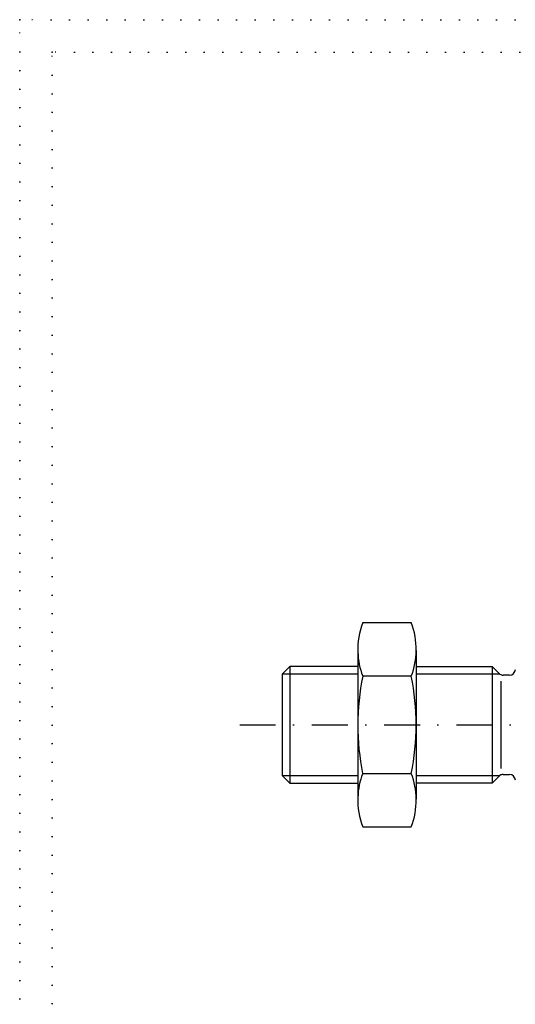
# Model space of a CAD drawing. Extents: x -727 to -307, y 210 to 507.
# Tile 2 of 9: x -727 to -650, y 355 to 507. Entities that reach past the tile are written whole.
import ezdxf

# ---------------------------------------------------------------- set-up
doc = ezdxf.new("R2010")
doc.units = 0
for name, pattern in [('DASHDOT', [11.052632, 5.526316, -2.763158, 0, -2.763158]), ('DASHED', [8.289474, 5.526316, -2.763158]), ('DOT', [5.526316, 0, -2.763158, 0, -2.763158])]:
    doc.linetypes.add(name, pattern=pattern)
doc.layers.get('0').update_dxf_attribs({"linetype": 'CONTINUOUS'})

# ---------------------------------------------------------------- blocks, each defined once
blk = doc.blocks.new('_ME10_RAHMEN', base_point=(-311.86, 214.93))
at = {"color": 5, "linetype": 'DOT'}
for p, q in [((-726.86, 209.93), (-726.86, 506.93)), ((-306.86, 506.93), (-726.86, 506.93)), ((-721.86, 214.93), (-721.86, 501.93)), ((-311.86, 501.93), (-721.86, 501.93))]:
    blk.add_line(p, q, dxfattribs=at)
at = {"color": 7, "linetype": 'DASHED'}
for p in [(-726.86, 506.93), (-721.86, 501.93)]:
    blk.add_point(p, dxfattribs=at)
blk = doc.blocks.new('_ME10_BLATT_A3', base_point=(-311.86, 214.93))
blk.add_blockref('_ME10_RAHMEN', (-311.86, 214.93))

msp = doc.modelspace()

# ---------------------------------------------------------------- linework, layer by layer
at = {"color": 7}
for p, q in [((-666.44, 413.96), (-673.94, 413.96)), ((-674.69, 409.41), (-674.69, 407.21)), ((-665.69, 409.67), (-665.69, 407.21)), ((-685.19, 407.21), (-686.39, 406.01)), ((-674.69, 407.21), (-685.19, 407.21)), ((-665.69, 407.21), (-653.99, 407.21)), ((-653.99, 407.21), (-652.91, 406.13)), ((-686.39, 406.01), (-686.39, 398.21)), ((-651.29, 405.86), (-652.27, 405.86)), ((-686.39, 398.21), (-686.39, 390.41)), ((-686.39, 390.41), (-685.19, 389.21)), ((-652.91, 390.3), (-653.99, 389.21)), ((-652.27, 390.56), (-651.29, 390.56)), ((-685.19, 389.21), (-674.69, 389.21)), ((-674.69, 389.21), (-674.69, 387.02)), ((-665.69, 389.21), (-665.69, 386.75)), ((-653.99, 389.21), (-665.69, 389.21)), ((-673.94, 382.46), (-666.44, 382.46))]:
    msp.add_line(p, q, dxfattribs=at)
at = {"color": 1}
for p, q in [((-685.19, 407.21), (-685.19, 398.21)), ((-674.69, 407.21), (-674.69, 406.01)), ((-665.69, 407.21), (-665.69, 406.01)), ((-653.99, 407.21), (-653.99, 398.21)), ((-674.69, 406.01), (-674.69, 405.71)), ((-674.69, 405.71), (-674.69, 398.21)), ((-666.44, 405.71), (-673.94, 405.71)), ((-665.69, 406.01), (-665.69, 405.71)), ((-665.69, 405.71), (-665.69, 398.21)), ((-685.19, 398.21), (-685.19, 389.21)), ((-674.69, 398.21), (-674.69, 390.71)), ((-665.69, 398.21), (-665.69, 390.71)), ((-653.99, 398.21), (-653.99, 389.21)), ((-674.69, 390.71), (-674.69, 390.41)), ((-674.69, 390.41), (-674.69, 389.21)), ((-673.94, 390.71), (-666.44, 390.71)), ((-665.69, 390.71), (-665.69, 390.41)), ((-665.69, 390.41), (-665.69, 389.21))]:
    msp.add_line(p, q, dxfattribs=at)
at = {"color": 2}
for p, q in [((-674.69, 406.01), (-686.39, 406.01)), ((-652.77, 406.01), (-665.69, 406.01)), ((-652.64, 404.93), (-652.64, 398.21)), ((-652.64, 398.21), (-652.64, 391.5)), ((-686.39, 390.41), (-674.69, 390.41)), ((-665.69, 390.41), (-652.77, 390.41))]:
    msp.add_line(p, q, dxfattribs=at)
at = {"color": 2, "linetype": 'DASHDOT'}
msp.add_line((-692.92, 398.21), (-360.59, 398.21), dxfattribs=at)
at = {"color": 7}
for centre, radius, start, end in [((-663.1, 409.84), 11.6, 159.1768, 182.1198), ((-677.39, 409.84), 11.7, 359.1926, 20.6409), ((-652.27, 406.76), 0.9, 225, 236.4427), ((-652.27, 406.76), 0.9, 236.4427, 270), ((-651.29, 406.76), 0.9, 270, 0), ((-652.27, 389.66), 0.9, 123.5573, 135), ((-652.27, 389.66), 0.9, 90, 123.5573), ((-651.29, 389.66), 0.9, 0, 90), ((-663.1, 386.59), 11.6, 177.8802, 200.8232), ((-677.39, 386.59), 11.7, 339.3591, 0.8074)]:
    msp.add_arc(centre, radius, start, end, dxfattribs=at)
at = {"color": 1}
for centre, radius, start, end in [((-663.1, 409.84), 11.6, 182.1198, 200.8232), ((-677.39, 409.84), 11.7, 339.3591, 359.1926), ((-636.82, 398.21), 37.87, 168.5788, 180), ((-703.57, 398.21), 37.88, 0, 11.4212), ((-636.82, 398.21), 37.88, 180, 191.4212), ((-703.57, 398.21), 37.87, 348.5788, 0), ((-663.1, 386.59), 11.6, 159.1768, 177.8802), ((-677.39, 386.59), 11.7, 0.8074, 20.6409)]:
    msp.add_arc(centre, radius, start, end, dxfattribs=at)

# ---------------------------------------------------------------- block references
msp.add_blockref('_ME10_BLATT_A3', (-311.86, 214.93))

doc.saveas('drawing.dxf')
